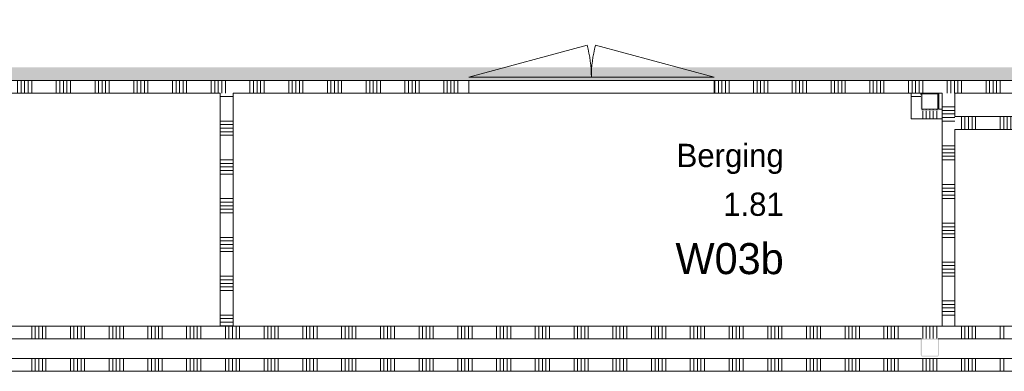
# Model space of a CAD drawing. Header units: millimetres. Extents: x -850 to 154668, y -25041 to 71030.
# Tile 16 of 211: x 32607 to 40232, y 22065 to 24784. Entities that reach past the tile are written whole.
import ezdxf
from ezdxf.enums import TextEntityAlignment as Align

# ---------------------------------------------------------------- set-up
doc = ezdxf.new("R2010")
doc.units = ezdxf.units.MM
doc.header["$MEASUREMENT"] = 0
for name, color, linetype in [('22 NC Binnenwanden', 7, 'Continuous'), ('22 NC Binnenwanden Doorsnede-arcering', 7, 'Continuous'), ('Info Wandafwerking aanduiding', 7, 'Continuous'), ('Info Wandafwerking aanduiding Doorsnede-arcering', 7, 'Continuous'), ('New_22 NC Binnenwanden', 7, 'Continuous'), ('New_22 NC Binnenwanden Deuren', 7, 'Continuous'), ('New_22 NC Binnenwanden Doorsnede-arcering', 7, 'Continuous'), ('New_22 NC Binnenwanden Laagscheidingslijnen', 7, 'Continuous'), ('New_23 Vloeren', 7, 'Continuous'), ('New_Z Ruimtefuncties', 7, 'Continuous'), ('New_Z Ruimtefuncties Zone omranding', 7, 'Continuous'), ('New_Z Ruimtefuncties Zone tekst', 7, 'Continuous'), ('S-COLS-____-OTLN.RVT S', 7, 'Continuous'), ('S-COLS-____-OTLN.RVT S Doorsnede-arcering', 7, 'Continuous')]:
    doc.layers.add(name, color=color, linetype=linetype)
doc.styles.add('GENERATED_STYLE_1', font='txt')
doc.styles.add('GENERATED_STYLE_2', font='txt')

# ---------------------------------------------------------------- blocks, each defined once
blk = doc.blocks.new('Slab_10_2', base_point=(25650, 26210))
at = {"layer": 'New_23 Vloeren', "color": 1, "linetype": 'Continuous', "lineweight": 0, "flags": 128}
blk.add_lwpolyline([(25650, 26210), (29980, 26210), (29980, 26485, -0.414214), (30780, 27285), (32755, 27285, -0.414214), (33555, 26485), (33555, 26285), (47275.4, 26285), (47275.4, 24215), (42240, 24215), (42240, 23935), (39850, 23935), (39850, 22415), (29870, 22415), (29870, 23140.4), (28539.9, 23140.4), (28539.9, 23015), (27005.4, 23015), (27005.4, 23139.6), (25650, 23139.6)], format="xyb", close=True, dxfattribs=at)
blk = doc.blocks.new('*X1354')
at = {"layer": 'New_22 NC Binnenwanden Doorsnede-arcering', "color": 254, "linetype": 'Continuous', "lineweight": 0, "true_color": 0xe9ebeb}
for p, q in [((39900, 24035), (39900, 23935)), ((39927.4, 24035), (39927.4, 23935)), ((39954.9, 24035), (39954.9, 23935)), ((39982.3, 24035), (39982.3, 23935)), ((40009.7, 24035), (40009.7, 23935)), ((40200, 24035), (40200, 23935)), ((40227.4, 24035), (40227.4, 23935)), ((40254.9, 24035), (40254.9, 23935)), ((40282.3, 24035), (40282.3, 23935)), ((40309.7, 24035), (40309.7, 23935)), ((40500, 24035), (40500, 23935)), ((40527.4, 24035), (40527.4, 23935)), ((40554.9, 24035), (40554.9, 23935)), ((40582.3, 24035), (40582.3, 23935)), ((40609.7, 24035), (40609.7, 23935)), ((40800, 24035), (40800, 23935)), ((40827.4, 24035), (40827.4, 23935)), ((40854.9, 24035), (40854.9, 23935)), ((40882.3, 24035), (40882.3, 23935)), ((40909.7, 24035), (40909.7, 23935)), ((41100, 24035), (41100, 23935)), ((41127.4, 24035), (41127.4, 23935)), ((41154.9, 24035), (41154.9, 23935)), ((41182.3, 24035), (41182.3, 23935)), ((41209.7, 24035), (41209.7, 23935)), ((41400, 24035), (41400, 23935)), ((41427.4, 24035), (41427.4, 23935)), ((41454.9, 24035), (41454.9, 23935)), ((41482.3, 24035), (41482.3, 23935)), ((41509.7, 24035), (41509.7, 23935)), ((41700, 24035), (41700, 23935)), ((41727.4, 24035), (41727.4, 23935)), ((41754.9, 24035), (41754.9, 23935)), ((41782.3, 24035), (41782.3, 23935)), ((41809.7, 24035), (41809.7, 23935)), ((42000, 24035), (42000, 23935)), ((42027.4, 24035), (42027.4, 23935)), ((42054.9, 24035), (42054.9, 23935)), ((42082.3, 24035), (42082.3, 23935)), ((42109.7, 24035), (42109.7, 23935)), ((42300, 24035), (42300, 23935)), ((42327.4, 24035), (42327.4, 23935)), ((42354.9, 24035), (42354.9, 23935))]:
    blk.add_line(p, q, dxfattribs=at)
blk = doc.blocks.new('Wall_201_2', base_point=(42460, 23935))
at = {"layer": 'New_22 NC Binnenwanden', "color": 8, "linetype": 'Continuous', "lineweight": 0, "true_color": 0x778488, "flags": 128}
for points in [[(42360, 24035), (39850, 24035)], [(39850, 23935), (40590, 23935)], [(40690, 23935), (42360, 23935)]]:
    blk.add_lwpolyline(points, dxfattribs=at)
at = {"layer": 'New_22 NC Binnenwanden', "color": 8, "lineweight": 0, "true_color": 0x778488}
blk.add_blockref('*X1354', (0, 0), dxfattribs=at)
blk = doc.blocks.new('*X1581')
at = {"layer": '22 NC Binnenwanden Doorsnede-arcering', "color": 254, "linetype": 'Continuous', "lineweight": 0, "true_color": 0xe9ebeb}
for p, q in [((39600, 24078), (39600, 24018)), ((39627.4, 24078), (39627.4, 24018)), ((39654.9, 24078), (39654.9, 24018)), ((39682.3, 24078), (39682.3, 24018)), ((39709.7, 24078), (39709.7, 24018))]:
    blk.add_line(p, q, dxfattribs=at)
blk = doc.blocks.new('*X1582')
at = {"layer": '22 NC Binnenwanden Doorsnede-arcering', "color": 254, "linetype": 'Continuous', "lineweight": 0, "true_color": 0xe9ebeb}
for p, q in [((39600, 24093), (39600, 24086)), ((39627.4, 24093), (39627.4, 24086)), ((39654.9, 24093), (39654.9, 24086)), ((39682.3, 24093), (39682.3, 24086)), ((39709.7, 24093), (39709.7, 24086))]:
    blk.add_line(p, q, dxfattribs=at)
blk = doc.blocks.new('Wall_274_2', base_point=(39750, 24018))
at = {"layer": '22 NC Binnenwanden', "color": 8, "linetype": 'Continuous', "lineweight": 0, "true_color": 0x778488, "flags": 128}
for points in [[(39510.5, 24018), (39510.5, 24093)], [(39717.5, 24093), (39593.5, 24093)], [(39750, 24093), (39725.5, 24093)], [(39750, 24018), (39750, 24093)], [(39510.5, 24018), (39750, 24018)]]:
    blk.add_lwpolyline(points, dxfattribs=at)
at = {"layer": '22 NC Binnenwanden', "color": 8, "lineweight": 0, "true_color": 0x778488}
for name in ['*X1582', '*X1581']:
    blk.add_blockref(name, (0, 0), dxfattribs=at)
blk = doc.blocks.new('*X1585')
at = {"layer": '22 NC Binnenwanden Doorsnede-arcering', "color": 254, "linetype": 'Continuous', "lineweight": 0, "true_color": 0xe9ebeb}
blk.add_line((39585.5, 24190.3), (39510.5, 24190.3), dxfattribs=at)
blk = doc.blocks.new('Wall_275_2', base_point=(39510.5, 24018))
at = {"layer": '22 NC Binnenwanden', "color": 8, "linetype": 'Continuous', "lineweight": 0, "true_color": 0x778488, "flags": 128}
for points in [[(39510.5, 24215), (39585.5, 24215)], [(39510.5, 24215), (39510.5, 24093)], [(39585.5, 24206), (39585.5, 24215)]]:
    blk.add_lwpolyline(points, dxfattribs=at)
at = {"layer": '22 NC Binnenwanden', "color": 8, "lineweight": 0, "true_color": 0x778488}
blk.add_blockref('*X1585', (0, 0), dxfattribs=at)
blk = doc.blocks.new('Wall_361_2', base_point=(48510, 24315))
at = {"layer": 'Info Wandafwerking aanduiding Doorsnede-arcering', "linetype": 'Continuous', "lineweight": 0}
blk.add_hatch(color=1, dxfattribs=at).paths.add_polyline_path([(48510, 24415), (29755, 24415), (29755, 24315), (48510, 24315)])
blk = doc.blocks.new('Column_39_2', base_point=(39655.5, 24148))
at = {"layer": 'S-COLS-____-OTLN.RVT S Doorsnede-arcering', "linetype": 'Continuous', "lineweight": 0, "true_color": 0x778488}
for points in [[(39585.5, 24206), (39585.5, 24093), (39593.5, 24093), (39593.5, 24206, -0.414214), (39597.5, 24210), (39713.5, 24210, -0.414214), (39717.5, 24206), (39717.5, 24093), (39725.5, 24093), (39725.5, 24206, 0.216733), (39721.4, 24215), (39589.6, 24215, 0.216733)], [(39597.5, 24218, 0.181212), (39589.6, 24215), (39721.4, 24215, 0.181212), (39713.5, 24218)], [(39585.5, 24090, 0.414214), (39597.5, 24078), (39713.5, 24078, 0.414214), (39725.5, 24090), (39725.5, 24093), (39717.5, 24093), (39717.5, 24090, -0.414214), (39713.5, 24086), (39597.5, 24086, -0.414214), (39593.5, 24090), (39593.5, 24093), (39585.5, 24093)]]:
    blk.add_hatch(color=8, dxfattribs=at).paths.add_polyline_path(points)
at = {"layer": 'S-COLS-____-OTLN.RVT S', "color": 9, "linetype": 'Continuous', "lineweight": 0, "flags": 128}
for points in [[(39589.6, 24215, 0.216733), (39585.5, 24206)], [(39593.5, 24093), (39593.5, 24206, -0.414214), (39597.5, 24210), (39713.5, 24210, -0.414214), (39717.5, 24206), (39717.5, 24093)], [(39725.5, 24093), (39725.5, 24206, 0.216733), (39721.4, 24215)]]:
    blk.add_lwpolyline(points, format="xyb", dxfattribs=at)
blk = doc.blocks.new('Column_40_2', base_point=(39655.5, 22248))
at = {"layer": 'S-COLS-____-OTLN.RVT S Doorsnede-arcering', "linetype": 'Continuous', "lineweight": 0, "true_color": 0x778488}
h = blk.add_hatch(color=8, dxfattribs=at)
h.paths.add_polyline_path([(39589.6, 22315, 0.216733), (39585.5, 22306), (39585.5, 22190, 0.414214), (39597.5, 22178), (39713.5, 22178, 0.414214), (39725.5, 22190), (39725.5, 22306, 0.216733), (39721.4, 22315)])
h.paths.add_polyline_path([(39597.5, 22186, -0.414214), (39593.5, 22190), (39593.5, 22306, -0.414214), (39597.5, 22310), (39713.5, 22310, -0.414214), (39717.5, 22306), (39717.5, 22190, -0.414214), (39713.5, 22186)], flags=0)
blk.add_hatch(color=8, dxfattribs=at).paths.add_polyline_path([(39597.5, 22318, 0.181212), (39589.6, 22315), (39721.4, 22315, 0.181212), (39713.5, 22318)])
blk = doc.blocks.new('*X2149')
at = {"layer": 'New_22 NC Binnenwanden Doorsnede-arcering', "color": 254, "linetype": 'Continuous', "lineweight": 0, "true_color": 0xe9ebeb}
for p, q in [((32400, 24251.4), (32400, 24315)), ((32400, 24215), (32400, 24251.4)), ((32590.3, 24251.4), (32590.3, 24315)), ((32590.3, 24215), (32590.3, 24251.4)), ((32617.7, 24251.4), (32617.7, 24315)), ((32617.7, 24215), (32617.7, 24251.4)), ((32645.1, 24251.4), (32645.1, 24315)), ((32645.1, 24215), (32645.1, 24251.4)), ((32672.6, 24251.4), (32672.6, 24315)), ((32672.6, 24215), (32672.6, 24251.4)), ((32700, 24251.4), (32700, 24315)), ((32700, 24215), (32700, 24251.4)), ((32890.3, 24251.4), (32890.3, 24315)), ((32890.3, 24215), (32890.3, 24251.4)), ((32917.7, 24251.4), (32917.7, 24315)), ((32917.7, 24215), (32917.7, 24251.4)), ((32945.1, 24251.4), (32945.1, 24315)), ((32945.1, 24215), (32945.1, 24251.4)), ((32972.6, 24251.4), (32972.6, 24315)), ((32972.6, 24215), (32972.6, 24251.4)), ((33000, 24251.4), (33000, 24315)), ((33000, 24215), (33000, 24251.4)), ((33190.3, 24251.4), (33190.3, 24315)), ((33190.3, 24215), (33190.3, 24251.4)), ((33217.7, 24251.4), (33217.7, 24315)), ((33217.7, 24215), (33217.7, 24251.4)), ((33245.1, 24251.4), (33245.1, 24315)), ((33245.1, 24215), (33245.1, 24251.4)), ((33272.6, 24251.4), (33272.6, 24315)), ((33272.6, 24215), (33272.6, 24251.4)), ((33300, 24251.4), (33300, 24315)), ((33300, 24215), (33300, 24251.4)), ((33490.3, 24251.4), (33490.3, 24315)), ((33490.3, 24215), (33490.3, 24251.4)), ((33517.7, 24251.4), (33517.7, 24315)), ((33517.7, 24215), (33517.7, 24251.4)), ((33545.1, 24251.4), (33545.1, 24315)), ((33545.1, 24215), (33545.1, 24251.4)), ((33572.6, 24251.4), (33572.6, 24315)), ((33572.6, 24215), (33572.6, 24251.4)), ((33600, 24251.4), (33600, 24315)), ((33600, 24215), (33600, 24251.4)), ((33790.3, 24251.4), (33790.3, 24315)), ((33790.3, 24215), (33790.3, 24251.4)), ((33817.7, 24251.4), (33817.7, 24315)), ((33817.7, 24215), (33817.7, 24251.4)), ((33845.1, 24251.4), (33845.1, 24315)), ((33845.1, 24215), (33845.1, 24251.4)), ((33872.6, 24251.4), (33872.6, 24315)), ((33872.6, 24215), (33872.6, 24251.4)), ((33900, 24251.4), (33900, 24315)), ((33900, 24215), (33900, 24251.4)), ((34090.3, 24251.4), (34090.3, 24315)), ((34090.3, 24215), (34090.3, 24251.4)), ((34117.7, 24251.4), (34117.7, 24315)), ((34117.7, 24215), (34117.7, 24251.4)), ((34145.1, 24251.4), (34145.1, 24315)), ((34145.1, 24215), (34145.1, 24251.4)), ((34172.6, 24251.4), (34172.6, 24315)), ((34172.6, 24215), (34172.6, 24251.4)), ((34200, 24251.4), (34200, 24315)), ((34200, 24215), (34200, 24251.4)), ((34390.3, 24251.4), (34390.3, 24315)), ((34390.3, 24215), (34390.3, 24251.4)), ((34417.7, 24251.4), (34417.7, 24315)), ((34417.7, 24215), (34417.7, 24251.4)), ((34445.1, 24251.4), (34445.1, 24315)), ((34445.1, 24215), (34445.1, 24251.4)), ((34472.6, 24251.4), (34472.6, 24315)), ((34472.6, 24215), (34472.6, 24251.4)), ((34500, 24251.4), (34500, 24315)), ((34500, 24215), (34500, 24251.4)), ((34690.3, 24251.4), (34690.3, 24315)), ((34690.3, 24215), (34690.3, 24251.4)), ((34717.7, 24251.4), (34717.7, 24315)), ((34717.7, 24215), (34717.7, 24251.4)), ((34745.1, 24251.4), (34745.1, 24315)), ((34745.1, 24215), (34745.1, 24251.4)), ((34772.6, 24251.4), (34772.6, 24315)), ((34772.6, 24215), (34772.6, 24251.4)), ((34800, 24251.4), (34800, 24315)), ((34800, 24215), (34800, 24251.4)), ((34990.3, 24251.4), (34990.3, 24315)), ((34990.3, 24215), (34990.3, 24251.4)), ((35017.7, 24251.4), (35017.7, 24315)), ((35017.7, 24215), (35017.7, 24251.4)), ((35045.1, 24251.4), (35045.1, 24315)), ((35045.1, 24215), (35045.1, 24251.4)), ((35072.6, 24251.4), (35072.6, 24315)), ((35072.6, 24215), (35072.6, 24251.4)), ((35100, 24251.4), (35100, 24315)), ((35100, 24215), (35100, 24251.4)), ((35290.3, 24251.4), (35290.3, 24315)), ((35290.3, 24215), (35290.3, 24251.4)), ((35317.7, 24251.4), (35317.7, 24315)), ((35317.7, 24215), (35317.7, 24251.4)), ((35345.1, 24251.4), (35345.1, 24315)), ((35345.1, 24215), (35345.1, 24251.4)), ((35372.6, 24251.4), (35372.6, 24315)), ((35372.6, 24215), (35372.6, 24251.4)), ((35400, 24251.4), (35400, 24315)), ((35400, 24215), (35400, 24251.4)), ((35590.3, 24251.4), (35590.3, 24315)), ((35590.3, 24215), (35590.3, 24251.4)), ((35617.7, 24251.4), (35617.7, 24315)), ((35617.7, 24215), (35617.7, 24251.4)), ((35645.1, 24251.4), (35645.1, 24315)), ((35645.1, 24215), (35645.1, 24251.4)), ((35672.6, 24251.4), (35672.6, 24315)), ((35672.6, 24215), (35672.6, 24251.4)), ((35700, 24251.4), (35700, 24315)), ((35700, 24215), (35700, 24251.4)), ((35890.3, 24251.4), (35890.3, 24315)), ((35890.3, 24215), (35890.3, 24251.4)), ((35917.7, 24251.4), (35917.7, 24315)), ((35917.7, 24215), (35917.7, 24251.4)), ((35945.1, 24251.4), (35945.1, 24315)), ((35945.1, 24215), (35945.1, 24251.4)), ((35972.6, 24251.4), (35972.6, 24315)), ((35972.6, 24215), (35972.6, 24251.4)), ((36000, 24251.4), (36000, 24315)), ((36000, 24215), (36000, 24251.4))]:
    blk.add_line(p, q, dxfattribs=at)
blk = doc.blocks.new('*X2150')
at = {"layer": 'New_22 NC Binnenwanden Doorsnede-arcering', "color": 254, "linetype": 'Continuous', "lineweight": 0, "true_color": 0xe9ebeb}
for p, q in [((37990.3, 24251.4), (37990.3, 24315)), ((37990.3, 24215), (37990.3, 24251.4)), ((38017.7, 24251.4), (38017.7, 24315)), ((38017.7, 24215), (38017.7, 24251.4)), ((38045.1, 24251.4), (38045.1, 24315)), ((38045.1, 24215), (38045.1, 24251.4)), ((38072.6, 24251.4), (38072.6, 24315)), ((38072.6, 24215), (38072.6, 24251.4)), ((38100, 24251.4), (38100, 24315)), ((38100, 24215), (38100, 24251.4)), ((38290.3, 24251.4), (38290.3, 24315)), ((38290.3, 24215), (38290.3, 24251.4)), ((38317.7, 24251.4), (38317.7, 24315)), ((38317.7, 24215), (38317.7, 24251.4)), ((38345.1, 24251.4), (38345.1, 24315)), ((38345.1, 24215), (38345.1, 24251.4)), ((38372.6, 24251.4), (38372.6, 24315)), ((38372.6, 24215), (38372.6, 24251.4)), ((38400, 24251.4), (38400, 24315)), ((38400, 24215), (38400, 24251.4)), ((38590.3, 24251.4), (38590.3, 24315)), ((38590.3, 24215), (38590.3, 24251.4)), ((38617.7, 24251.4), (38617.7, 24315)), ((38617.7, 24215), (38617.7, 24251.4)), ((38645.1, 24251.4), (38645.1, 24315)), ((38645.1, 24215), (38645.1, 24251.4)), ((38672.6, 24251.4), (38672.6, 24315)), ((38672.6, 24215), (38672.6, 24251.4)), ((38700, 24251.4), (38700, 24315)), ((38700, 24215), (38700, 24251.4)), ((38890.3, 24251.4), (38890.3, 24315)), ((38890.3, 24215), (38890.3, 24251.4)), ((38917.7, 24251.4), (38917.7, 24315)), ((38917.7, 24215), (38917.7, 24251.4)), ((38945.1, 24251.4), (38945.1, 24315)), ((38945.1, 24215), (38945.1, 24251.4)), ((38972.6, 24251.4), (38972.6, 24315)), ((38972.6, 24215), (38972.6, 24251.4)), ((39000, 24251.4), (39000, 24315)), ((39000, 24215), (39000, 24251.4)), ((39190.3, 24251.4), (39190.3, 24315)), ((39190.3, 24215), (39190.3, 24251.4)), ((39217.7, 24251.4), (39217.7, 24315)), ((39217.7, 24215), (39217.7, 24251.4)), ((39245.1, 24251.4), (39245.1, 24315)), ((39245.1, 24215), (39245.1, 24251.4)), ((39272.6, 24251.4), (39272.6, 24315)), ((39272.6, 24215), (39272.6, 24251.4)), ((39300, 24251.4), (39300, 24315)), ((39300, 24215), (39300, 24251.4)), ((39490.3, 24251.4), (39490.3, 24315)), ((39490.3, 24215), (39490.3, 24251.4)), ((39517.7, 24251.4), (39517.7, 24315)), ((39517.7, 24215), (39517.7, 24251.4)), ((39545.1, 24251.4), (39545.1, 24315)), ((39545.1, 24215), (39545.1, 24251.4)), ((39572.6, 24251.4), (39572.6, 24315)), ((39572.6, 24215), (39572.6, 24251.4)), ((39600, 24251.4), (39600, 24310.4)), ((39600, 24218), (39600, 24251.4)), ((39790.3, 24251.4), (39790.3, 24315)), ((39790.3, 24215), (39790.3, 24251.4)), ((39817.7, 24251.4), (39817.7, 24315)), ((39817.7, 24215), (39817.7, 24251.4)), ((39845.1, 24251.4), (39845.1, 24315)), ((39845.1, 24215), (39845.1, 24251.4)), ((39872.6, 24251.4), (39872.6, 24315)), ((39872.6, 24215), (39872.6, 24251.4)), ((39900, 24251.4), (39900, 24315)), ((39900, 24215), (39900, 24251.4)), ((40090.3, 24251.4), (40090.3, 24315)), ((40090.3, 24215), (40090.3, 24251.4)), ((40117.7, 24251.4), (40117.7, 24315)), ((40117.7, 24215), (40117.7, 24251.4)), ((40145.1, 24251.4), (40145.1, 24315)), ((40145.1, 24215), (40145.1, 24251.4)), ((40172.6, 24251.4), (40172.6, 24315)), ((40172.6, 24215), (40172.6, 24251.4)), ((40200, 24251.4), (40200, 24315)), ((40200, 24215), (40200, 24251.4)), ((40390.3, 24251.4), (40390.3, 24315)), ((40390.3, 24215), (40390.3, 24251.4)), ((40417.7, 24251.4), (40417.7, 24315)), ((40417.7, 24215), (40417.7, 24251.4)), ((40445.1, 24251.4), (40445.1, 24315)), ((40445.1, 24215), (40445.1, 24251.4)), ((40472.6, 24251.4), (40472.6, 24315)), ((40472.6, 24215), (40472.6, 24251.4)), ((40500, 24251.4), (40500, 24315)), ((40500, 24215), (40500, 24251.4)), ((40690.3, 24251.4), (40690.3, 24315)), ((40690.3, 24215), (40690.3, 24251.4)), ((40717.7, 24251.4), (40717.7, 24315)), ((40717.7, 24215), (40717.7, 24251.4)), ((40745.1, 24251.4), (40745.1, 24315)), ((40745.1, 24215), (40745.1, 24251.4)), ((40772.6, 24251.4), (40772.6, 24315)), ((40772.6, 24215), (40772.6, 24251.4)), ((40800, 24251.4), (40800, 24315)), ((40800, 24215), (40800, 24251.4)), ((40990.3, 24251.4), (40990.3, 24315)), ((40990.3, 24215), (40990.3, 24251.4)), ((41017.7, 24251.4), (41017.7, 24315)), ((41017.7, 24215), (41017.7, 24251.4)), ((41045.1, 24251.4), (41045.1, 24315)), ((41045.1, 24215), (41045.1, 24251.4)), ((41072.6, 24251.4), (41072.6, 24315)), ((41072.6, 24215), (41072.6, 24251.4)), ((41100, 24251.4), (41100, 24315)), ((41100, 24215), (41100, 24251.4)), ((41290.3, 24251.4), (41290.3, 24315)), ((41290.3, 24215), (41290.3, 24251.4)), ((41317.7, 24251.4), (41317.7, 24315)), ((41317.7, 24215), (41317.7, 24251.4)), ((41345.1, 24251.4), (41345.1, 24315)), ((41345.1, 24215), (41345.1, 24251.4)), ((41372.6, 24251.4), (41372.6, 24315)), ((41372.6, 24215), (41372.6, 24251.4)), ((41400, 24251.4), (41400, 24315)), ((41400, 24215), (41400, 24251.4)), ((41590.3, 24251.4), (41590.3, 24315)), ((41590.3, 24215), (41590.3, 24251.4)), ((41617.7, 24251.4), (41617.7, 24315)), ((41617.7, 24215), (41617.7, 24251.4)), ((41645.1, 24251.4), (41645.1, 24315)), ((41645.1, 24215), (41645.1, 24251.4)), ((41672.6, 24251.4), (41672.6, 24315)), ((41672.6, 24215), (41672.6, 24251.4)), ((41700, 24251.4), (41700, 24315)), ((41700, 24215), (41700, 24251.4)), ((41890.3, 24251.4), (41890.3, 24315)), ((41890.3, 24215), (41890.3, 24251.4)), ((41917.7, 24251.4), (41917.7, 24315)), ((41917.7, 24215), (41917.7, 24251.4)), ((41945.1, 24251.4), (41945.1, 24315)), ((41945.1, 24215), (41945.1, 24251.4)), ((41972.6, 24251.4), (41972.6, 24315)), ((41972.6, 24215), (41972.6, 24251.4)), ((42000, 24251.4), (42000, 24315)), ((42000, 24215), (42000, 24251.4)), ((42190.3, 24251.4), (42190.3, 24315)), ((42190.3, 24215), (42190.3, 24251.4)), ((42217.7, 24251.4), (42217.7, 24315)), ((42217.7, 24215), (42217.7, 24251.4)), ((42245.1, 24251.4), (42245.1, 24315)), ((42245.1, 24215), (42245.1, 24251.4)), ((42272.6, 24251.4), (42272.6, 24315)), ((42272.6, 24215), (42272.6, 24251.4)), ((42300, 24251.4), (42300, 24315)), ((42300, 24218), (42300, 24251.4))]:
    blk.add_line(p, q, dxfattribs=at)
blk = doc.blocks.new('D2 22')
at = {"layer": 'New_22 NC Binnenwanden Deuren', "color": 1, "linetype": 'Continuous', "lineweight": 0}
for p, q in [((-950, 0), (-32.4, 245.9)), ((950, 0), (32.4, 245.9)), ((-950, 0), (0, 0)), ((950, 0), (0, 0))]:
    blk.add_line(p, q, dxfattribs=at)
at = {"layer": 'New_22 NC Binnenwanden Deuren', "color": 7, "linetype": 'Continuous', "lineweight": 0}
for p, q in [((-950, -25), (-950, -125)), ((-950, -25), (-950, -125)), ((950, -25), (950, -125)), ((950, -25), (950, -125))]:
    blk.add_line(p, q, dxfattribs=at)
at = {"layer": 'New_22 NC Binnenwanden Deuren', "color": 1, "linetype": 'Continuous', "lineweight": 0}
for centre, start, end in [((-950, 0), 0, 15), ((950, 0), 165, 180)]:
    blk.add_arc(centre, 950, start, end, dxfattribs=at)
blk = doc.blocks.new('Wall_395_2', base_point=(42460, 24315))
at = {"layer": 'New_22 NC Binnenwanden', "color": 8, "linetype": 'Continuous', "lineweight": 0, "true_color": 0x778488}
for p, q in [((36083.9, 24315), (36083.9, 24215)), ((37983.9, 24315), (37983.9, 24215))]:
    blk.add_line(p, q, dxfattribs=at)
at = {"layer": 'New_22 NC Binnenwanden', "color": 8, "linetype": 'Continuous', "lineweight": 0, "true_color": 0x778488, "flags": 128}
for points in [[(36083.9, 24315), (32384, 24315)], [(39589.6, 24315), (37983.9, 24315)], [(42460, 24315), (39720.4, 24315)], [(32384, 24215), (34160, 24215)], [(34260, 24215), (36083.9, 24215)], [(37983.9, 24215), (39590.4, 24215)], [(39720.7, 24215), (39750, 24215)], [(39850, 24215), (42290.4, 24215)]]:
    blk.add_lwpolyline(points, dxfattribs=at)
at = {"layer": 'New_22 NC Binnenwanden', "color": 8, "lineweight": 0, "true_color": 0x778488}
for name in ['*X2149', '*X2150']:
    blk.add_blockref(name, (0, 0), dxfattribs=at)
at = {"layer": 'New_22 NC Binnenwanden Deuren', "color": 1, "linetype": 'Continuous', "lineweight": 0, "xscale": -1, "zscale": 1000}
blk.add_blockref('D2 22', (37033.9, 24340), dxfattribs=at)
blk = doc.blocks.new('*X2504')
at = {"layer": 'New_22 NC Binnenwanden Doorsnede-arcering', "color": 254, "linetype": 'Continuous', "lineweight": 0, "true_color": 0xe9ebeb}
for p, q in [((34237.3, 24190.3), (34160, 24190.3)), ((34260, 24190.3), (34237.3, 24190.3)), ((34237.3, 24000), (34160, 24000)), ((34237.3, 23972.6), (34160, 23972.6)), ((34237.3, 23945.1), (34160, 23945.1)), ((34260, 24000), (34237.3, 24000)), ((34260, 23972.6), (34237.3, 23972.6)), ((34260, 23945.1), (34237.3, 23945.1)), ((34237.3, 23917.7), (34160, 23917.7)), ((34237.3, 23890.3), (34160, 23890.3)), ((34260, 23917.7), (34237.3, 23917.7)), ((34260, 23890.3), (34237.3, 23890.3)), ((34237.3, 23700), (34160, 23700)), ((34237.3, 23672.6), (34160, 23672.6)), ((34237.3, 23645.1), (34160, 23645.1)), ((34260, 23700), (34237.3, 23700)), ((34260, 23672.6), (34237.3, 23672.6)), ((34260, 23645.1), (34237.3, 23645.1)), ((34237.3, 23617.7), (34160, 23617.7)), ((34237.3, 23590.3), (34160, 23590.3)), ((34260, 23617.7), (34237.3, 23617.7)), ((34260, 23590.3), (34237.3, 23590.3)), ((34237.3, 23400), (34160, 23400)), ((34237.3, 23372.6), (34160, 23372.6)), ((34237.3, 23345.1), (34160, 23345.1)), ((34260, 23400), (34237.3, 23400)), ((34260, 23372.6), (34237.3, 23372.6)), ((34260, 23345.1), (34237.3, 23345.1)), ((34237.3, 23317.7), (34160, 23317.7)), ((34237.3, 23290.3), (34160, 23290.3)), ((34260, 23317.7), (34237.3, 23317.7)), ((34260, 23290.3), (34237.3, 23290.3)), ((34237.3, 23100), (34160, 23100)), ((34237.3, 23072.6), (34160, 23072.6)), ((34237.3, 23045.1), (34160, 23045.1)), ((34260, 23100), (34237.3, 23100)), ((34260, 23072.6), (34237.3, 23072.6)), ((34260, 23045.1), (34237.3, 23045.1)), ((34237.3, 23017.7), (34160, 23017.7)), ((34237.3, 22990.3), (34160, 22990.3)), ((34260, 23017.7), (34237.3, 23017.7)), ((34260, 22990.3), (34237.3, 22990.3)), ((34237.3, 22800), (34160, 22800)), ((34260, 22800), (34237.3, 22800)), ((34237.3, 22772.6), (34160, 22772.6)), ((34237.3, 22745.1), (34160, 22745.1)), ((34260, 22772.6), (34237.3, 22772.6)), ((34260, 22745.1), (34237.3, 22745.1)), ((34237.3, 22717.7), (34160, 22717.7)), ((34237.3, 22690.3), (34160, 22690.3)), ((34260, 22717.7), (34237.3, 22717.7)), ((34260, 22690.3), (34237.3, 22690.3)), ((34237.3, 22500), (34160, 22500)), ((34260, 22500), (34237.3, 22500)), ((34237.3, 22472.6), (34160, 22472.6)), ((34237.3, 22445.1), (34160, 22445.1)), ((34260, 22472.6), (34237.3, 22472.6)), ((34260, 22445.1), (34237.3, 22445.1)), ((34237.3, 22417.7), (34160, 22417.7)), ((34260, 22417.7), (34237.3, 22417.7))]:
    blk.add_line(p, q, dxfattribs=at)
blk = doc.blocks.new('Wall_491_2', base_point=(34160, 24315))
at = {"layer": 'New_22 NC Binnenwanden', "color": 8, "linetype": 'Continuous', "lineweight": 0, "true_color": 0x778488, "flags": 128}
for points in [[(34160, 24215), (34160, 22415)], [(34260, 22415), (34260, 24215)], [(34160, 22415), (34260, 22415)]]:
    blk.add_lwpolyline(points, dxfattribs=at)
at = {"layer": 'New_22 NC Binnenwanden', "color": 8, "lineweight": 0, "true_color": 0x778488}
blk.add_blockref('*X2504', (0, 0), dxfattribs=at)
blk = doc.blocks.new('*X2566')
at = {"layer": 'New_22 NC Binnenwanden Doorsnede-arcering', "color": 254, "linetype": 'Continuous', "lineweight": 0, "true_color": 0xe9ebeb}
for p, q in [((39750, 24109.7), (39850, 24109.7)), ((39750, 24082.3), (39850, 24082.3)), ((39750, 24054.9), (39850, 24054.9)), ((39750, 24027.4), (39850, 24027.4)), ((39750, 24000), (39850, 24000)), ((39750, 23809.7), (39850, 23809.7)), ((39750, 23782.3), (39850, 23782.3)), ((39750, 23754.9), (39850, 23754.9)), ((39750, 23727.4), (39850, 23727.4)), ((39750, 23700), (39850, 23700)), ((39750, 23509.7), (39850, 23509.7)), ((39750, 23482.3), (39850, 23482.3)), ((39750, 23454.9), (39850, 23454.9)), ((39750, 23427.4), (39850, 23427.4)), ((39750, 23400), (39850, 23400)), ((39750, 23209.7), (39850, 23209.7)), ((39750, 23182.3), (39850, 23182.3)), ((39750, 23154.9), (39850, 23154.9)), ((39750, 23127.4), (39850, 23127.4)), ((39750, 23100), (39850, 23100)), ((39750, 22909.7), (39850, 22909.7)), ((39750, 22882.3), (39850, 22882.3)), ((39750, 22854.9), (39850, 22854.9)), ((39750, 22827.4), (39850, 22827.4)), ((39750, 22800), (39850, 22800)), ((39750, 22609.7), (39850, 22609.7)), ((39750, 22582.3), (39850, 22582.3)), ((39750, 22554.9), (39850, 22554.9)), ((39750, 22527.4), (39850, 22527.4)), ((39750, 22500), (39850, 22500))]:
    blk.add_line(p, q, dxfattribs=at)
blk = doc.blocks.new('Wall_507_2', base_point=(39850, 24315))
at = {"layer": 'New_22 NC Binnenwanden', "color": 8, "linetype": 'Continuous', "lineweight": 0, "true_color": 0x778488, "flags": 128}
for points in [[(39750, 24215), (39750, 22415)], [(39850, 24035), (39850, 24215)], [(39850, 22415), (39850, 23935)], [(39850, 22415), (39750, 22415)]]:
    blk.add_lwpolyline(points, dxfattribs=at)
at = {"layer": 'New_22 NC Binnenwanden', "color": 8, "lineweight": 0, "true_color": 0x778488}
blk.add_blockref('*X2566', (0, 0), dxfattribs=at)
blk = doc.blocks.new('*X2698')
at = {"layer": 'New_22 NC Binnenwanden Doorsnede-arcering', "color": 254, "linetype": 'Continuous', "lineweight": 0, "true_color": 0xe9ebeb}
for p, q in [((32700, 22165), (32700, 22111.6)), ((32727.4, 22165), (32727.4, 22111.6)), ((32754.9, 22165), (32754.9, 22111.6)), ((32782.3, 22165), (32782.3, 22111.6)), ((32809.7, 22165), (32809.7, 22111.6)), ((33000, 22165), (33000, 22111.6)), ((33027.4, 22165), (33027.4, 22111.6)), ((33054.9, 22165), (33054.9, 22111.6)), ((33082.3, 22165), (33082.3, 22111.6)), ((33109.7, 22165), (33109.7, 22111.6)), ((33300, 22165), (33300, 22111.6)), ((33327.4, 22165), (33327.4, 22111.6)), ((33354.9, 22165), (33354.9, 22111.6)), ((33382.3, 22165), (33382.3, 22111.6)), ((33409.7, 22165), (33409.7, 22111.6)), ((33600, 22165), (33600, 22111.6)), ((33627.4, 22165), (33627.4, 22111.6)), ((33654.9, 22165), (33654.9, 22111.6)), ((33682.3, 22165), (33682.3, 22111.6)), ((33709.7, 22165), (33709.7, 22111.6)), ((33900, 22165), (33900, 22111.6)), ((33927.4, 22165), (33927.4, 22111.6)), ((33954.9, 22165), (33954.9, 22111.6)), ((33982.3, 22165), (33982.3, 22111.6)), ((34009.7, 22165), (34009.7, 22111.6)), ((34200, 22165), (34200, 22111.6)), ((34227.4, 22165), (34227.4, 22111.6)), ((34254.9, 22165), (34254.9, 22111.6)), ((34282.3, 22165), (34282.3, 22111.6)), ((34309.7, 22165), (34309.7, 22111.6)), ((34500, 22165), (34500, 22111.6)), ((34527.4, 22165), (34527.4, 22111.6)), ((34554.9, 22165), (34554.9, 22111.6)), ((34582.3, 22165), (34582.3, 22111.6)), ((34609.7, 22165), (34609.7, 22111.6)), ((34800, 22165), (34800, 22111.6)), ((34827.4, 22165), (34827.4, 22111.6)), ((34854.9, 22165), (34854.9, 22111.6)), ((34882.3, 22165), (34882.3, 22111.6)), ((34909.7, 22165), (34909.7, 22111.6)), ((35100, 22165), (35100, 22111.6)), ((35127.4, 22165), (35127.4, 22111.6)), ((35154.9, 22165), (35154.9, 22111.6)), ((35182.3, 22165), (35182.3, 22111.6)), ((35209.7, 22165), (35209.7, 22111.6)), ((35400, 22165), (35400, 22111.6)), ((35427.4, 22165), (35427.4, 22111.6)), ((35454.9, 22165), (35454.9, 22111.6)), ((35482.3, 22165), (35482.3, 22111.6)), ((35509.7, 22165), (35509.7, 22111.6)), ((35700, 22165), (35700, 22111.6)), ((35727.4, 22165), (35727.4, 22111.6)), ((35754.9, 22165), (35754.9, 22111.6)), ((35782.3, 22165), (35782.3, 22111.6)), ((35809.7, 22165), (35809.7, 22111.6)), ((36000, 22165), (36000, 22111.6)), ((36027.4, 22165), (36027.4, 22111.6)), ((36054.9, 22165), (36054.9, 22111.6)), ((36082.3, 22165), (36082.3, 22111.6)), ((36109.7, 22165), (36109.7, 22111.6)), ((36300, 22165), (36300, 22111.6)), ((36327.4, 22165), (36327.4, 22111.6)), ((36354.9, 22165), (36354.9, 22111.6)), ((36382.3, 22165), (36382.3, 22111.6)), ((36409.7, 22165), (36409.7, 22111.6)), ((36600, 22165), (36600, 22111.6)), ((36627.4, 22165), (36627.4, 22111.6)), ((36654.9, 22165), (36654.9, 22111.6)), ((36682.3, 22165), (36682.3, 22111.6)), ((36709.7, 22165), (36709.7, 22111.6)), ((36900, 22165), (36900, 22111.6)), ((36927.4, 22165), (36927.4, 22111.6)), ((36954.9, 22165), (36954.9, 22111.6)), ((36982.3, 22165), (36982.3, 22111.6)), ((37009.7, 22165), (37009.7, 22111.6)), ((37200, 22165), (37200, 22111.6)), ((37227.4, 22165), (37227.4, 22111.6)), ((37254.9, 22165), (37254.9, 22111.6)), ((37282.3, 22165), (37282.3, 22111.6)), ((37309.7, 22165), (37309.7, 22111.6)), ((37500, 22165), (37500, 22111.6)), ((37527.4, 22165), (37527.4, 22111.6)), ((37554.9, 22165), (37554.9, 22111.6)), ((37582.3, 22165), (37582.3, 22111.6)), ((37609.7, 22165), (37609.7, 22111.6)), ((37800, 22165), (37800, 22111.6)), ((37827.4, 22165), (37827.4, 22111.6)), ((37854.9, 22165), (37854.9, 22111.6)), ((37882.3, 22165), (37882.3, 22111.6)), ((37909.7, 22165), (37909.7, 22111.6)), ((38100, 22165), (38100, 22111.6)), ((38127.4, 22165), (38127.4, 22111.6)), ((38154.9, 22165), (38154.9, 22111.6)), ((38182.3, 22165), (38182.3, 22111.6)), ((38209.7, 22165), (38209.7, 22111.6)), ((38400, 22165), (38400, 22111.6)), ((38427.4, 22165), (38427.4, 22111.6)), ((38454.9, 22165), (38454.9, 22111.6)), ((38482.3, 22165), (38482.3, 22111.6)), ((38509.7, 22165), (38509.7, 22111.6)), ((38700, 22165), (38700, 22111.6)), ((38727.4, 22165), (38727.4, 22111.6)), ((38754.9, 22165), (38754.9, 22111.6)), ((38782.3, 22165), (38782.3, 22111.6)), ((38809.7, 22165), (38809.7, 22111.6)), ((39000, 22165), (39000, 22111.6)), ((39027.4, 22165), (39027.4, 22111.6)), ((39054.9, 22165), (39054.9, 22111.6)), ((39082.3, 22165), (39082.3, 22111.6)), ((39109.7, 22165), (39109.7, 22111.6)), ((39300, 22165), (39300, 22111.6)), ((39327.4, 22165), (39327.4, 22111.6)), ((39354.9, 22165), (39354.9, 22111.6)), ((39382.3, 22165), (39382.3, 22111.6)), ((39409.7, 22165), (39409.7, 22111.6)), ((39600, 22165), (39600, 22111.6)), ((39627.4, 22165), (39627.4, 22111.6)), ((39654.9, 22165), (39654.9, 22111.6)), ((39682.3, 22165), (39682.3, 22111.6)), ((39709.7, 22165), (39709.7, 22111.6)), ((39900, 22165), (39900, 22111.6)), ((39927.4, 22165), (39927.4, 22111.6)), ((39954.9, 22165), (39954.9, 22111.6)), ((39982.3, 22165), (39982.3, 22111.6)), ((40009.7, 22165), (40009.7, 22111.6)), ((40200, 22165), (40200, 22111.6)), ((40227.4, 22165), (40227.4, 22111.6)), ((32700, 22111.6), (32700, 22065)), ((32727.4, 22111.6), (32727.4, 22065)), ((32754.9, 22111.6), (32754.9, 22065)), ((32782.3, 22111.6), (32782.3, 22065)), ((32809.7, 22111.6), (32809.7, 22065)), ((33000, 22111.6), (33000, 22065)), ((33027.4, 22111.6), (33027.4, 22065)), ((33054.9, 22111.6), (33054.9, 22065)), ((33082.3, 22111.6), (33082.3, 22065)), ((33109.7, 22111.6), (33109.7, 22065)), ((33300, 22111.6), (33300, 22065)), ((33327.4, 22111.6), (33327.4, 22065)), ((33354.9, 22111.6), (33354.9, 22065)), ((33382.3, 22111.6), (33382.3, 22065)), ((33409.7, 22111.6), (33409.7, 22065)), ((33600, 22111.6), (33600, 22065)), ((33627.4, 22111.6), (33627.4, 22065)), ((33654.9, 22111.6), (33654.9, 22065)), ((33682.3, 22111.6), (33682.3, 22065)), ((33709.7, 22111.6), (33709.7, 22065)), ((33900, 22111.6), (33900, 22065)), ((33927.4, 22111.6), (33927.4, 22065)), ((33954.9, 22111.6), (33954.9, 22065)), ((33982.3, 22111.6), (33982.3, 22065)), ((34009.7, 22111.6), (34009.7, 22065)), ((34200, 22111.6), (34200, 22065)), ((34227.4, 22111.6), (34227.4, 22065)), ((34254.9, 22111.6), (34254.9, 22065)), ((34282.3, 22111.6), (34282.3, 22065)), ((34309.7, 22111.6), (34309.7, 22065)), ((34500, 22111.6), (34500, 22065)), ((34527.4, 22111.6), (34527.4, 22065)), ((34554.9, 22111.6), (34554.9, 22065)), ((34582.3, 22111.6), (34582.3, 22065)), ((34609.7, 22111.6), (34609.7, 22065)), ((34800, 22111.6), (34800, 22065)), ((34827.4, 22111.6), (34827.4, 22065)), ((34854.9, 22111.6), (34854.9, 22065)), ((34882.3, 22111.6), (34882.3, 22065)), ((34909.7, 22111.6), (34909.7, 22065)), ((35100, 22111.6), (35100, 22065)), ((35127.4, 22111.6), (35127.4, 22065)), ((35154.9, 22111.6), (35154.9, 22065)), ((35182.3, 22111.6), (35182.3, 22065)), ((35209.7, 22111.6), (35209.7, 22065)), ((35400, 22111.6), (35400, 22065)), ((35427.4, 22111.6), (35427.4, 22065)), ((35454.9, 22111.6), (35454.9, 22065)), ((35482.3, 22111.6), (35482.3, 22065)), ((35509.7, 22111.6), (35509.7, 22065)), ((35700, 22111.6), (35700, 22065)), ((35727.4, 22111.6), (35727.4, 22065)), ((35754.9, 22111.6), (35754.9, 22065)), ((35782.3, 22111.6), (35782.3, 22065)), ((35809.7, 22111.6), (35809.7, 22065)), ((36000, 22111.6), (36000, 22065)), ((36027.4, 22111.6), (36027.4, 22065)), ((36054.9, 22111.6), (36054.9, 22065)), ((36082.3, 22111.6), (36082.3, 22065)), ((36109.7, 22111.6), (36109.7, 22065)), ((36300, 22111.6), (36300, 22065)), ((36327.4, 22111.6), (36327.4, 22065)), ((36354.9, 22111.6), (36354.9, 22065)), ((36382.3, 22111.6), (36382.3, 22065)), ((36409.7, 22111.6), (36409.7, 22065)), ((36600, 22111.6), (36600, 22065)), ((36627.4, 22111.6), (36627.4, 22065)), ((36654.9, 22111.6), (36654.9, 22065)), ((36682.3, 22111.6), (36682.3, 22065)), ((36709.7, 22111.6), (36709.7, 22065)), ((36900, 22111.6), (36900, 22065)), ((36927.4, 22111.6), (36927.4, 22065)), ((36954.9, 22111.6), (36954.9, 22065)), ((36982.3, 22111.6), (36982.3, 22065)), ((37009.7, 22111.6), (37009.7, 22065)), ((37200, 22111.6), (37200, 22065)), ((37227.4, 22111.6), (37227.4, 22065)), ((37254.9, 22111.6), (37254.9, 22065)), ((37282.3, 22111.6), (37282.3, 22065)), ((37309.7, 22111.6), (37309.7, 22065)), ((37500, 22111.6), (37500, 22065)), ((37527.4, 22111.6), (37527.4, 22065)), ((37554.9, 22111.6), (37554.9, 22065)), ((37582.3, 22111.6), (37582.3, 22065)), ((37609.7, 22111.6), (37609.7, 22065)), ((37800, 22111.6), (37800, 22065)), ((37827.4, 22111.6), (37827.4, 22065)), ((37854.9, 22111.6), (37854.9, 22065)), ((37882.3, 22111.6), (37882.3, 22065)), ((37909.7, 22111.6), (37909.7, 22065)), ((38100, 22111.6), (38100, 22065)), ((38127.4, 22111.6), (38127.4, 22065)), ((38154.9, 22111.6), (38154.9, 22065)), ((38182.3, 22111.6), (38182.3, 22065)), ((38209.7, 22111.6), (38209.7, 22065)), ((38400, 22111.6), (38400, 22065)), ((38427.4, 22111.6), (38427.4, 22065)), ((38454.9, 22111.6), (38454.9, 22065)), ((38482.3, 22111.6), (38482.3, 22065)), ((38509.7, 22111.6), (38509.7, 22065)), ((38700, 22111.6), (38700, 22065)), ((38727.4, 22111.6), (38727.4, 22065)), ((38754.9, 22111.6), (38754.9, 22065)), ((38782.3, 22111.6), (38782.3, 22065)), ((38809.7, 22111.6), (38809.7, 22065)), ((39000, 22111.6), (39000, 22065)), ((39027.4, 22111.6), (39027.4, 22065)), ((39054.9, 22111.6), (39054.9, 22065)), ((39082.3, 22111.6), (39082.3, 22065)), ((39109.7, 22111.6), (39109.7, 22065)), ((39300, 22111.6), (39300, 22065)), ((39327.4, 22111.6), (39327.4, 22065)), ((39354.9, 22111.6), (39354.9, 22065)), ((39382.3, 22111.6), (39382.3, 22065)), ((39409.7, 22111.6), (39409.7, 22065)), ((39600, 22111.6), (39600, 22065)), ((39627.4, 22111.6), (39627.4, 22065)), ((39654.9, 22111.6), (39654.9, 22065)), ((39682.3, 22111.6), (39682.3, 22065)), ((39709.7, 22111.6), (39709.7, 22065)), ((39900, 22111.6), (39900, 22065)), ((39927.4, 22111.6), (39927.4, 22065)), ((39954.9, 22111.6), (39954.9, 22065)), ((39982.3, 22111.6), (39982.3, 22065)), ((40009.7, 22111.6), (40009.7, 22065)), ((40200, 22111.6), (40200, 22065)), ((40227.4, 22111.6), (40227.4, 22065))]:
    blk.add_line(p, q, dxfattribs=at)
blk = doc.blocks.new('*X2701')
at = {"layer": 'New_22 NC Binnenwanden Doorsnede-arcering', "color": 254, "linetype": 'Continuous', "lineweight": 0, "true_color": 0xe9ebeb}
for p, q in [((32700, 22415), (32700, 22315)), ((32727.4, 22415), (32727.4, 22315)), ((32754.9, 22415), (32754.9, 22315)), ((32782.3, 22415), (32782.3, 22315)), ((32809.7, 22415), (32809.7, 22315)), ((33000, 22415), (33000, 22315)), ((33027.4, 22415), (33027.4, 22315)), ((33054.9, 22415), (33054.9, 22315)), ((33082.3, 22415), (33082.3, 22315)), ((33109.7, 22415), (33109.7, 22315)), ((33300, 22415), (33300, 22315)), ((33327.4, 22415), (33327.4, 22315)), ((33354.9, 22415), (33354.9, 22315)), ((33382.3, 22415), (33382.3, 22315)), ((33409.7, 22415), (33409.7, 22315)), ((33600, 22415), (33600, 22315)), ((33627.4, 22415), (33627.4, 22315)), ((33654.9, 22415), (33654.9, 22315)), ((33682.3, 22415), (33682.3, 22315)), ((33709.7, 22415), (33709.7, 22315)), ((33900, 22415), (33900, 22315)), ((33927.4, 22415), (33927.4, 22315)), ((33954.9, 22415), (33954.9, 22315)), ((33982.3, 22415), (33982.3, 22315)), ((34009.7, 22415), (34009.7, 22315)), ((34200, 22415), (34200, 22315)), ((34227.4, 22415), (34227.4, 22315)), ((34254.9, 22415), (34254.9, 22315)), ((34282.3, 22415), (34282.3, 22315)), ((34309.7, 22415), (34309.7, 22315)), ((34500, 22415), (34500, 22315)), ((34527.4, 22415), (34527.4, 22315)), ((34554.9, 22415), (34554.9, 22315)), ((34582.3, 22415), (34582.3, 22315)), ((34609.7, 22415), (34609.7, 22315)), ((34800, 22415), (34800, 22315)), ((34827.4, 22415), (34827.4, 22315)), ((34854.9, 22415), (34854.9, 22315)), ((34882.3, 22415), (34882.3, 22315)), ((34909.7, 22415), (34909.7, 22315)), ((35100, 22415), (35100, 22315)), ((35127.4, 22415), (35127.4, 22315)), ((35154.9, 22415), (35154.9, 22315)), ((35182.3, 22415), (35182.3, 22315)), ((35209.7, 22415), (35209.7, 22315)), ((35400, 22415), (35400, 22315)), ((35427.4, 22415), (35427.4, 22315)), ((35454.9, 22415), (35454.9, 22315)), ((35482.3, 22415), (35482.3, 22315)), ((35509.7, 22415), (35509.7, 22315)), ((35700, 22415), (35700, 22315)), ((35727.4, 22415), (35727.4, 22315)), ((35754.9, 22415), (35754.9, 22315)), ((35782.3, 22415), (35782.3, 22315)), ((35809.7, 22415), (35809.7, 22315)), ((36000, 22415), (36000, 22315)), ((36027.4, 22415), (36027.4, 22315)), ((36054.9, 22415), (36054.9, 22315)), ((36082.3, 22415), (36082.3, 22315)), ((36109.7, 22415), (36109.7, 22315)), ((36300, 22415), (36300, 22315)), ((36327.4, 22415), (36327.4, 22315)), ((36354.9, 22415), (36354.9, 22315)), ((36382.3, 22415), (36382.3, 22315)), ((36409.7, 22415), (36409.7, 22315)), ((36600, 22415), (36600, 22315)), ((36627.4, 22415), (36627.4, 22315)), ((36654.9, 22415), (36654.9, 22315)), ((36682.3, 22415), (36682.3, 22315)), ((36709.7, 22415), (36709.7, 22315)), ((36900, 22415), (36900, 22315)), ((36927.4, 22415), (36927.4, 22315)), ((36954.9, 22415), (36954.9, 22315)), ((36982.3, 22415), (36982.3, 22315)), ((37009.7, 22415), (37009.7, 22315)), ((37200, 22415), (37200, 22315)), ((37227.4, 22415), (37227.4, 22315)), ((37254.9, 22415), (37254.9, 22315)), ((37282.3, 22415), (37282.3, 22315)), ((37309.7, 22415), (37309.7, 22315)), ((37500, 22415), (37500, 22315)), ((37527.4, 22415), (37527.4, 22315)), ((37554.9, 22415), (37554.9, 22315)), ((37582.3, 22415), (37582.3, 22315)), ((37609.7, 22415), (37609.7, 22315)), ((37800, 22415), (37800, 22315)), ((37827.4, 22415), (37827.4, 22315)), ((37854.9, 22415), (37854.9, 22315)), ((37882.3, 22415), (37882.3, 22315)), ((37909.7, 22415), (37909.7, 22315)), ((38100, 22415), (38100, 22315)), ((38127.4, 22415), (38127.4, 22315)), ((38154.9, 22415), (38154.9, 22315)), ((38182.3, 22415), (38182.3, 22315)), ((38209.7, 22415), (38209.7, 22315)), ((38400, 22415), (38400, 22315)), ((38427.4, 22415), (38427.4, 22315)), ((38454.9, 22415), (38454.9, 22315)), ((38482.3, 22415), (38482.3, 22315)), ((38509.7, 22415), (38509.7, 22315)), ((38700, 22415), (38700, 22315)), ((38727.4, 22415), (38727.4, 22315)), ((38754.9, 22415), (38754.9, 22315)), ((38782.3, 22415), (38782.3, 22315)), ((38809.7, 22415), (38809.7, 22315)), ((39000, 22415), (39000, 22315)), ((39027.4, 22415), (39027.4, 22315)), ((39054.9, 22415), (39054.9, 22315)), ((39082.3, 22415), (39082.3, 22315)), ((39109.7, 22415), (39109.7, 22315)), ((39300, 22415), (39300, 22315)), ((39327.4, 22415), (39327.4, 22315)), ((39354.9, 22415), (39354.9, 22315)), ((39382.3, 22415), (39382.3, 22315)), ((39409.7, 22415), (39409.7, 22315)), ((39600, 22415), (39600, 22318)), ((39627.4, 22415), (39627.4, 22318)), ((39654.9, 22415), (39654.9, 22318)), ((39682.3, 22415), (39682.3, 22318)), ((39709.7, 22415), (39709.7, 22318)), ((39900, 22415), (39900, 22315)), ((39927.4, 22415), (39927.4, 22315)), ((39954.9, 22415), (39954.9, 22315)), ((39982.3, 22415), (39982.3, 22315)), ((40009.7, 22415), (40009.7, 22315)), ((40200, 22415), (40200, 22315)), ((40227.4, 22415), (40227.4, 22315))]:
    blk.add_line(p, q, dxfattribs=at)
blk = doc.blocks.new('Wall_537_2', base_point=(30335, 22065))
at = {"layer": 'New_22 NC Binnenwanden', "color": 8, "linetype": 'Continuous', "lineweight": 0, "true_color": 0x778488, "flags": 128}
for points in [[(44275, 22415), (29850, 22415)], [(30335, 22065), (43925, 22065)]]:
    blk.add_lwpolyline(points, dxfattribs=at)
at = {"layer": 'New_22 NC Binnenwanden Laagscheidingslijnen', "color": 8, "linetype": 'Continuous', "lineweight": 0, "true_color": 0x778488}
for p, q in [((39590.4, 22315), (30235, 22315)), ((42290.4, 22315), (39720.7, 22315)), ((30235, 22165), (44025, 22165))]:
    blk.add_line(p, q, dxfattribs=at)
at = {"layer": 'New_22 NC Binnenwanden', "color": 8, "lineweight": 0, "true_color": 0x778488}
for name in ['*X2701', '*X2698']:
    blk.add_blockref(name, (0, 0), dxfattribs=at)
blk = doc.blocks.new('Berging_1.81_35_2', base_point=(38085.1, 23299.7))
at = {"layer": 'New_Z Ruimtefuncties Zone tekst', "color": 2, "lineweight": 0}
for tag, height, style, p in [('DUMMY_938', 180, 'GENERATED_STYLE_1', (38523.9, 23865.4)), ('ROOM_NAME', 180, 'GENERATED_STYLE_1', (38523.9, 23824.3)), ('DUMMY_939', 180, 'GENERATED_STYLE_1', (38523.9, 23488.3)), ('ROOM_NUMBER', 180, 'GENERATED_STYLE_1', (38523.9, 23447.1)), ('stWallCovering', 240, 'GENERATED_STYLE_2', (38523.9, 23056.3))]:
    blk.add_attdef(tag, text='', height=height, dxfattribs=dict(at, style=style)).set_placement(p, align=Align.TOP_RIGHT)
at = {"layer": 'New_Z Ruimtefuncties Zone tekst', "color": 2, "lineweight": 0, "style": 'GENERATED_STYLE_2'}
blk.add_attdef('DUMMY_940', text='', height=240, dxfattribs=at).set_placement((37646.2, 23111.1), align=Align.TOP_LEFT)

msp = doc.modelspace()

# ---------------------------------------------------------------- linework, layer by layer
at = {"layer": 'New_Z Ruimtefuncties Zone omranding', "color": 41, "linetype": 'Continuous', "lineweight": 0, "true_color": 0xffeeaa, "flags": 128}
msp.add_lwpolyline([(23490.4, 24315), (25700, 24315), (25700, 24314.9), (29850, 24314.9), (44249.4, 24314.9), (44249.4, 26210), (39600.3, 26210), (33555, 26209.9), (33555, 26484.9, 0.414223), (32755, 27285), (30780, 27285, 0.414235), (29980, 26485), (29980, 26210), (23490.4, 26209.9)], format="xyb", close=True, dxfattribs=at)
at = {"layer": 'New_Z Ruimtefuncties Zone omranding', "color": 21, "linetype": 'Continuous', "lineweight": 0, "true_color": 0xffaa55, "flags": 128}
for points in [[(29950, 24215), (29950, 22415), (34160, 22415), (34160, 24215)], [(34260, 22415), (39750, 22415), (39750, 24215), (34260, 24215)]]:
    msp.add_lwpolyline(points, close=True, dxfattribs=at)

# ---------------------------------------------------------------- block references
at = {"layer": '22 NC Binnenwanden', "color": 8, "lineweight": 0, "true_color": 0x778488}
for name, p in [('Wall_275_2', (39510.5, 24018)), ('Wall_274_2', (39750, 24018))]:
    msp.add_blockref(name, p, dxfattribs=at)
at = {"layer": 'Info Wandafwerking aanduiding', "color": 1, "lineweight": 0}
msp.add_blockref('Wall_361_2', (48510, 24315), dxfattribs=at)
at = {"layer": 'New_22 NC Binnenwanden', "color": 8, "lineweight": 0, "true_color": 0x778488}
for name, p in [('Wall_395_2', (42460, 24315)), ('Wall_491_2', (34160, 24315)), ('Wall_507_2', (39850, 24315)), ('Wall_201_2', (42460, 23935)), ('Wall_537_2', (30335, 22065))]:
    msp.add_blockref(name, p, dxfattribs=at)
at = {"layer": 'New_23 Vloeren', "color": 1, "linetype": 'Continuous', "lineweight": 0}
msp.add_blockref('Slab_10_2', (25650, 26210), dxfattribs=at)
at = {"layer": 'New_Z Ruimtefuncties', "color": 2, "linetype": 'Continuous', "lineweight": 0}
msp.add_blockref('Berging_1.81_35_2', (38085.1, 23299.7), dxfattribs=at).add_auto_attribs({'ROOM_NAME': 'Berging', 'ROOM_NUMBER': '1.81', 'stWallCovering': 'W03b'})
at = {"layer": 'S-COLS-____-OTLN.RVT S', "color": 3, "lineweight": 0}
for name, p in [('Column_39_2', (39655.5, 24148)), ('Column_40_2', (39655.5, 22248))]:
    msp.add_blockref(name, p, dxfattribs=at)

doc.saveas('drawing.dxf')
